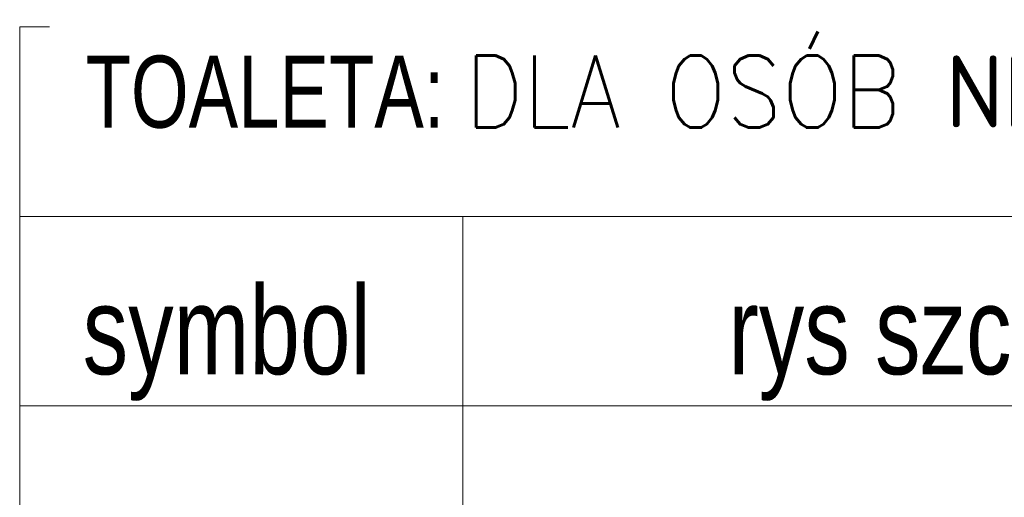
# Model space of a CAD drawing. Header units: centimetres. Extents: x 4120 to 19220, y -7417 to 180.
# Tile 221 of 223: x 18022 to 18245, y -2479 to -2370. Entities that reach past the tile are written whole.
import ezdxf

# ---------------------------------------------------------------- set-up
doc = ezdxf.new("R2010")
doc.units = ezdxf.units.CM
doc.layers.add('A_opisy', color=7, linetype='Continuous')
doc.styles.add('style1', font='ARIALN.TTF', dxfattribs={"width": 0.9})

msp = doc.modelspace()

# ---------------------------------------------------------------- linework, layer by layer
at = {"layer": 'A_opisy', "lineweight": 9}
for points in [[(18022.06, -2371.96), (18757.1, -2371.96)], [(18022.06, -2371.96), (18022.06, -3085.81), (18757.1, -3085.81)], [(18022.06, -2835.79), (18022.06, -2371.96)], [(18022.06, -2457.95), (18757.1, -2457.95)]]:
    msp.add_lwpolyline(points, dxfattribs=at)

# ---------------------------------------------------------------- texts
at = {"layer": 'A_opisy', "color": 7, "lineweight": 9, "char_height": 20, "width": 499.9245, "attachment_point": 1, "style": 'style1'}
for s, insert in [('rys szczegółowe', (18182.79, -2430.76, 0)), ('symbol', (18036.34, -2430.76, 0))]:
    msp.add_mtext(s, dxfattribs=dict(at, insert=insert))

# ---------------------------------------------------------------- next in the draw order: texts
at = {"layer": 'A_opisy', "color": 7, "lineweight": 9, "insert": (18036.99, -2378.5, 0), "char_height": 16.3277, "width": 775.2392, "attachment_point": 1, "style": 'style1', "bg_fill": 2}
msp.add_mtext('TOALETA: {\\Fsimplex.shx|c1;DLA OSÓB NIEPEŁNOSPRAWNYCH}\\P^I', dxfattribs=at)

# ---------------------------------------------------------------- next in the draw order: linework, layer by layer
at = {"layer": 'A_opisy', "color": 7, "lineweight": 9}
msp.add_lwpolyline([(18022.06, -2414.96), (18757.1, -2414.96)], dxfattribs=at)
at = {"layer": 'A_opisy', "lineweight": 9}
msp.add_lwpolyline([(18122.57, -2414.96), (18122.57, -2845.85)], dxfattribs=at)

doc.saveas('drawing.dxf')
